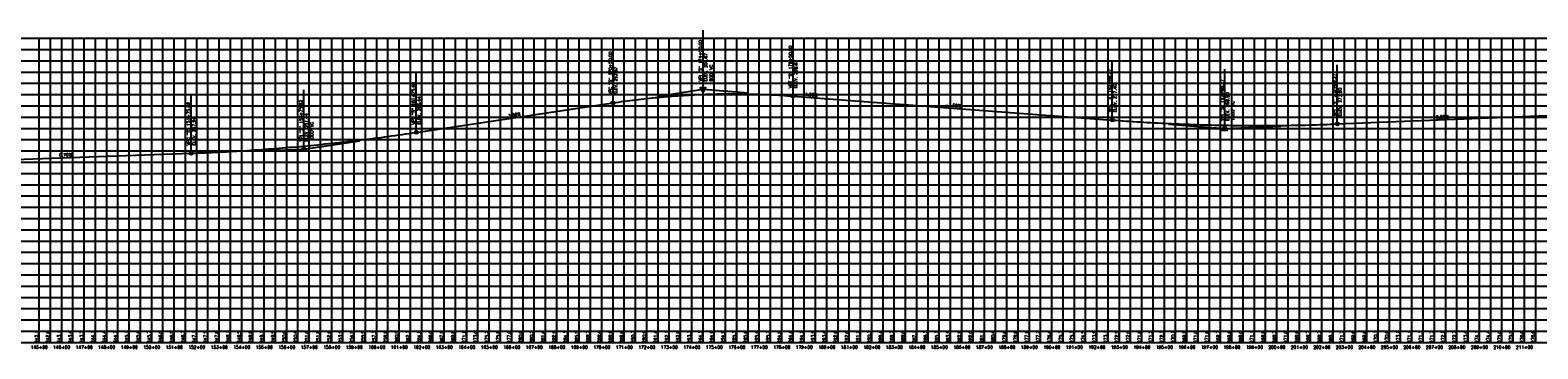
# Model space of a CAD drawing. Extents: x 114466 to 237039, y 16086 to 93345.
# Tile 9 of 81: x 151837 to 158536, y 34611 to 36025. Entities that reach past the tile are written whole.
import ezdxf
from ezdxf.enums import TextEntityAlignment as Align

# ---------------------------------------------------------------- set-up
doc = ezdxf.new("R2010")
doc.units = 0
doc.header["$LTSCALE"] = 50
doc.header["$MEASUREMENT"] = 0
doc.layers.get('0').update_dxf_attribs({"color": 1})
for name, color, linetype in [('STERL-03-PBASE', 101, 'Continuous'), ('STERL-03-PEGCT', 101, 'Continuous'), ('STERL-03-PFGC', 4, 'Continuous'), ('STERL-03-PFGCT', 3, 'Continuous'), ('Sterl-03-PFGCT-B', 3, 'Continuous'), ('STERL-03-PGRID', 251, 'Continuous'), ('STERL-03-PVGRID', 251, 'Continuous')]:
    doc.layers.add(name, color=color, linetype=linetype)
doc.styles.add('L140', font='ROMANSM.shx', dxfattribs={"height": 14})

# ---------------------------------------------------------------- blocks, each defined once
blk = doc.blocks.new('CRV_CIR')
at = {"color": 155, "const_width": 0.063, "flags": 128}
blk.add_lwpolyline([(-0.0315, 0, 1), (0.0315, 0, 1)], format="xyb", close=True, dxfattribs=at)
for radius in [0.07, 0.0187]:
    blk.add_circle((0, 0), radius)
blk = doc.blocks.new('crv_tri')
for points in [[(0.125, -0.072), (0, 0.144), (-0.125, -0.072)], [(-0.125, -0.072), (0.125, -0.072), (0, 0.144)]]:
    blk.add_hatch(color=155).paths.add_polyline_path(points)
for p, q in [((0, 0.144), (-0.125, -0.072)), ((0.125, -0.072), (0, 0.144)), ((-0.125, -0.072), (0.125, -0.072))]:
    blk.add_line(p, q)
at = {"flags": 128}
for points in [[(0, 0.144), (-0.125, -0.072), (0.125, -0.072)], [(-0.125, -0.072), (0.125, -0.072), (0, 0.144)]]:
    blk.add_lwpolyline(points, close=True, dxfattribs=at)
blk.add_circle((0, 0), 0.025)
blk.add_circle((0, 0), 0.025)
blk.add_circle((0, 0), 0.025)

msp = doc.modelspace()

# ---------------------------------------------------------------- linework, layer by layer
at = {"layer": 'STERL-03-PBASE'}
for p, q in [((137616.08245, 34689.54831), (195729.02224, 34689.54831)), ((137616.08245, 34639.54831), (195729.02224, 34639.54831)), ((151876.81245, 34639.54831), (151876.81245, 34689.54831)), ((151926.81245, 34639.54831), (151926.81245, 34689.54831)), ((151976.81245, 34639.54831), (151976.81245, 34689.54831)), ((152026.81245, 34639.54831), (152026.81245, 34689.54831)), ((152076.81245, 34639.54831), (152076.81245, 34689.54831)), ((152126.81245, 34639.54831), (152126.81245, 34689.54831)), ((152176.81245, 34639.54831), (152176.81245, 34689.54831)), ((152226.81245, 34639.54831), (152226.81245, 34689.54831)), ((152276.81245, 34639.54831), (152276.81245, 34689.54831)), ((152326.81245, 34639.54831), (152326.81245, 34689.54831)), ((152376.81245, 34639.54831), (152376.81245, 34689.54831)), ((152426.81245, 34639.54831), (152426.81245, 34689.54831)), ((152476.81245, 34639.54831), (152476.81245, 34689.54831)), ((152526.81245, 34639.54831), (152526.81245, 34689.54831)), ((152576.81245, 34639.54831), (152576.81245, 34689.54831)), ((152626.81245, 34639.54831), (152626.81245, 34689.54831)), ((152676.81245, 34639.54831), (152676.81245, 34689.54831)), ((152726.81245, 34639.54831), (152726.81245, 34689.54831)), ((152776.81245, 34639.54831), (152776.81245, 34689.54831)), ((152826.81245, 34639.54831), (152826.81245, 34689.54831)), ((152876.81245, 34639.54831), (152876.81245, 34689.54831)), ((152926.81245, 34639.54831), (152926.81245, 34689.54831)), ((152976.81245, 34639.54831), (152976.81245, 34689.54831)), ((153026.81245, 34639.54831), (153026.81245, 34689.54831)), ((153076.81245, 34639.54831), (153076.81245, 34689.54831)), ((153126.81245, 34639.54831), (153126.81245, 34689.54831)), ((153176.81245, 34639.54831), (153176.81245, 34689.54831)), ((153226.81245, 34639.54831), (153226.81245, 34689.54831)), ((153276.81245, 34639.54831), (153276.81245, 34689.54831)), ((153326.81245, 34639.54831), (153326.81245, 34689.54831)), ((153376.81245, 34639.54831), (153376.81245, 34689.54831)), ((153426.81245, 34639.54831), (153426.81245, 34689.54831)), ((153476.81245, 34639.54831), (153476.81245, 34689.54831)), ((153526.81245, 34639.54831), (153526.81245, 34689.54831)), ((153576.81245, 34639.54831), (153576.81245, 34689.54831)), ((153626.81245, 34639.54831), (153626.81245, 34689.54831)), ((153676.81245, 34639.54831), (153676.81245, 34689.54831)), ((153726.81245, 34639.54831), (153726.81245, 34689.54831)), ((153776.81245, 34639.54831), (153776.81245, 34689.54831)), ((153826.81245, 34639.54831), (153826.81245, 34689.54831)), ((153876.81245, 34639.54831), (153876.81245, 34689.54831)), ((153926.81245, 34639.54831), (153926.81245, 34689.54831)), ((153976.81245, 34639.54831), (153976.81245, 34689.54831)), ((154026.81245, 34639.54831), (154026.81245, 34689.54831)), ((154076.81245, 34639.54831), (154076.81245, 34689.54831)), ((154126.81245, 34639.54831), (154126.81245, 34689.54831)), ((154176.81245, 34639.54831), (154176.81245, 34689.54831)), ((154226.81245, 34639.54831), (154226.81245, 34689.54831)), ((154276.81245, 34639.54831), (154276.81245, 34689.54831)), ((154326.81245, 34639.54831), (154326.81245, 34689.54831)), ((154376.81245, 34639.54831), (154376.81245, 34689.54831)), ((154426.81245, 34639.54831), (154426.81245, 34689.54831)), ((154476.81245, 34639.54831), (154476.81245, 34689.54831)), ((154526.81245, 34639.54831), (154526.81245, 34689.54831)), ((154576.81245, 34639.54831), (154576.81245, 34689.54831)), ((154626.81245, 34639.54831), (154626.81245, 34689.54831)), ((154676.81245, 34639.54831), (154676.81245, 34689.54831)), ((154726.81245, 34639.54831), (154726.81245, 34689.54831)), ((154776.81245, 34639.54831), (154776.81245, 34689.54831)), ((154826.81245, 34639.54831), (154826.81245, 34689.54831)), ((154876.81245, 34639.54831), (154876.81245, 34689.54831)), ((154926.81245, 34639.54831), (154926.81245, 34689.54831)), ((154976.81245, 34639.54831), (154976.81245, 34689.54831)), ((155026.81245, 34639.54831), (155026.81245, 34689.54831)), ((155076.81245, 34639.54831), (155076.81245, 34689.54831)), ((155126.81245, 34639.54831), (155126.81245, 34689.54831)), ((155176.81245, 34639.54831), (155176.81245, 34689.54831)), ((155226.81245, 34639.54831), (155226.81245, 34689.54831)), ((155276.81245, 34639.54831), (155276.81245, 34689.54831)), ((155326.81245, 34639.54831), (155326.81245, 34689.54831)), ((155376.81245, 34639.54831), (155376.81245, 34689.54831)), ((155426.81245, 34639.54831), (155426.81245, 34689.54831)), ((155476.81245, 34639.54831), (155476.81245, 34689.54831)), ((155526.81245, 34639.54831), (155526.81245, 34689.54831)), ((155576.81245, 34639.54831), (155576.81245, 34689.54831)), ((155626.81245, 34639.54831), (155626.81245, 34689.54831)), ((155676.81245, 34639.54831), (155676.81245, 34689.54831)), ((155726.81245, 34639.54831), (155726.81245, 34689.54831)), ((155776.81245, 34639.54831), (155776.81245, 34689.54831)), ((155826.81245, 34639.54831), (155826.81245, 34689.54831)), ((155876.81245, 34639.54831), (155876.81245, 34689.54831)), ((155926.81245, 34639.54831), (155926.81245, 34689.54831)), ((155976.81245, 34639.54831), (155976.81245, 34689.54831)), ((156026.81245, 34639.54831), (156026.81245, 34689.54831)), ((156076.81245, 34639.54831), (156076.81245, 34689.54831)), ((156126.81245, 34639.54831), (156126.81245, 34689.54831)), ((156176.81245, 34639.54831), (156176.81245, 34689.54831)), ((156226.81245, 34639.54831), (156226.81245, 34689.54831)), ((156276.81245, 34639.54831), (156276.81245, 34689.54831)), ((156326.81245, 34639.54831), (156326.81245, 34689.54831)), ((156376.81245, 34639.54831), (156376.81245, 34689.54831)), ((156426.81245, 34639.54831), (156426.81245, 34689.54831)), ((156476.81245, 34639.54831), (156476.81245, 34689.54831)), ((156526.81245, 34639.54831), (156526.81245, 34689.54831)), ((156576.81245, 34639.54831), (156576.81245, 34689.54831)), ((156626.81245, 34639.54831), (156626.81245, 34689.54831)), ((156676.81245, 34639.54831), (156676.81245, 34689.54831)), ((156726.81245, 34639.54831), (156726.81245, 34689.54831)), ((156776.81245, 34639.54831), (156776.81245, 34689.54831)), ((156826.81245, 34639.54831), (156826.81245, 34689.54831)), ((156876.81245, 34639.54831), (156876.81245, 34689.54831)), ((156926.81245, 34639.54831), (156926.81245, 34689.54831)), ((156976.81245, 34639.54831), (156976.81245, 34689.54831)), ((157026.81245, 34639.54831), (157026.81245, 34689.54831)), ((157076.81245, 34639.54831), (157076.81245, 34689.54831)), ((157126.81245, 34639.54831), (157126.81245, 34689.54831)), ((157176.81245, 34639.54831), (157176.81245, 34689.54831)), ((157226.81245, 34639.54831), (157226.81245, 34689.54831)), ((157276.81245, 34639.54831), (157276.81245, 34689.54831)), ((157326.81245, 34639.54831), (157326.81245, 34689.54831)), ((157376.81245, 34639.54831), (157376.81245, 34689.54831)), ((157426.81245, 34639.54831), (157426.81245, 34689.54831)), ((157476.81245, 34639.54831), (157476.81245, 34689.54831)), ((157526.81245, 34639.54831), (157526.81245, 34689.54831)), ((157576.81245, 34639.54831), (157576.81245, 34689.54831)), ((157626.81245, 34639.54831), (157626.81245, 34689.54831)), ((157676.81245, 34639.54831), (157676.81245, 34689.54831)), ((157726.81245, 34639.54831), (157726.81245, 34689.54831)), ((157776.81245, 34639.54831), (157776.81245, 34689.54831)), ((157826.81245, 34639.54831), (157826.81245, 34689.54831)), ((157876.81245, 34639.54831), (157876.81245, 34689.54831)), ((157926.81245, 34639.54831), (157926.81245, 34689.54831)), ((157976.81245, 34639.54831), (157976.81245, 34689.54831)), ((158026.81245, 34639.54831), (158026.81245, 34689.54831)), ((158076.81245, 34639.54831), (158076.81245, 34689.54831)), ((158126.81245, 34639.54831), (158126.81245, 34689.54831)), ((158176.81245, 34639.54831), (158176.81245, 34689.54831)), ((158226.81245, 34639.54831), (158226.81245, 34689.54831)), ((158276.81245, 34639.54831), (158276.81245, 34689.54831)), ((158326.81245, 34639.54831), (158326.81245, 34689.54831)), ((158376.81245, 34639.54831), (158376.81245, 34689.54831)), ((158426.81245, 34639.54831), (158426.81245, 34689.54831)), ((158476.81245, 34639.54831), (158476.81245, 34689.54831)), ((158526.81245, 34639.54831), (158526.81245, 34689.54831))]:
    msp.add_line(p, q, dxfattribs=at)
at = {"layer": 'STERL-03-PFGC'}
for p, q in [((155226.81245, 35732.91403), (156645.08452, 35626.54363)), ((153552.43122, 35571.75685), (154426.81245, 35702.91403)), ((157645.08452, 35609.04363), (158579.04674, 35646.40212)), ((151435.63598, 35440.16902), (152552.43122, 35479.25685))]:
    msp.add_line(p, q, dxfattribs=at)
for points in [[(154426.81245, 35702.91403), (154439.31245, 35704.76706), (154451.81245, 35706.57614), (154464.31245, 35708.34128), (154476.81245, 35710.06247), (154489.31245, 35711.73972), (154501.81245, 35713.37302), (154514.31245, 35714.96237), (154526.81245, 35716.50778), (154539.31245, 35718.00925), (154551.81245, 35719.46677), (154564.31245, 35720.88034), (154576.81245, 35722.24997), (154589.31245, 35723.57565), (154601.81245, 35724.85739), (154614.31245, 35726.09518), (154626.81245, 35727.28903), (154639.31245, 35728.43893), (154651.81245, 35729.54489), (154664.31245, 35730.6069), (154676.81245, 35731.62497), (154689.31245, 35732.59909), (154701.81245, 35733.52927), (154714.31245, 35734.4155), (154726.81245, 35735.25778), (154739.31245, 35736.05612), (154751.81245, 35736.81052), (154764.31245, 35737.52097), (154776.81245, 35738.18747), (154789.31245, 35738.81003), (154801.81245, 35739.38864), (154814.31245, 35739.92331), (154826.81245, 35740.41403), (154839.31245, 35740.86081), (154851.81245, 35741.26364), (154864.31245, 35741.62253), (154876.81245, 35741.93747), (154889.31245, 35742.20847), (154901.81245, 35742.43552), (154914.31245, 35742.61862), (154926.81245, 35742.75778), (154939.31245, 35742.853), (154951.81245, 35742.90427), (154964.31245, 35742.91159), (154976.81245, 35742.87497), (154989.31245, 35742.7944), (155001.81245, 35742.66989), (155014.31245, 35742.50143), (155026.81245, 35742.28903), (155039.31245, 35742.03268), (155051.81245, 35741.73239), (155064.31245, 35741.38815), (155076.81245, 35740.99997), (155089.31245, 35740.56784), (155101.81245, 35740.09177), (155114.31245, 35739.57175), (155126.81245, 35739.00778), (155139.31245, 35738.39987), (155151.81245, 35737.74802), (155164.31245, 35737.05222), (155176.81245, 35736.31247), (155189.31245, 35735.52878), (155201.81245, 35734.70114), (155214.31245, 35733.82956), (155226.81245, 35732.91403)], [(156645.08452, 35626.54363), (156660.70952, 35625.38579), (156676.33452, 35624.25603), (156691.95952, 35623.15434), (156707.58452, 35622.08074), (156723.20952, 35621.0352), (156738.83452, 35620.01775), (156754.45952, 35619.02837), (156770.08452, 35618.06706), (156785.70952, 35617.13384), (156801.33452, 35616.22869), (156816.95952, 35615.35161), (156832.58452, 35614.50261), (156848.20952, 35613.68169), (156863.83452, 35612.88884), (156879.45952, 35612.12407), (156895.08452, 35611.38738), (156910.70952, 35610.67876), (156926.33452, 35609.99822), (156941.95952, 35609.34575), (156957.58452, 35608.72136), (156973.20952, 35608.12505), (156988.83452, 35607.55681), (157004.45952, 35607.01665), (157020.08452, 35606.50456), (157035.70952, 35606.02056), (157051.33452, 35605.56462), (157066.95952, 35605.13677), (157082.58452, 35604.73699), (157098.20952, 35604.36528), (157113.83452, 35604.02165), (157129.45952, 35603.7061), (157145.08452, 35603.41863), (157160.70952, 35603.15923), (157176.33452, 35602.9279), (157191.95952, 35602.72466), (157207.58452, 35602.54949), (157223.20952, 35602.40239), (157238.83452, 35602.28337), (157254.45952, 35602.19243), (157270.08452, 35602.12956), (157285.70952, 35602.09477), (157301.33452, 35602.08806), (157316.95952, 35602.10942), (157332.58452, 35602.15886), (157348.20952, 35602.23638), (157363.83452, 35602.34197), (157379.45952, 35602.47563), (157395.08452, 35602.63738), (157410.70952, 35602.8272), (157426.33452, 35603.04509), (157441.95952, 35603.29106), (157457.58452, 35603.56511), (157473.20952, 35603.86724), (157488.83452, 35604.19744), (157504.45952, 35604.55571), (157520.08452, 35604.94206), (157535.70952, 35605.35649), (157551.33452, 35605.799), (157566.95952, 35606.26958), (157582.58452, 35606.76824), (157598.20952, 35607.29497), (157613.83452, 35607.84978), (157629.45952, 35608.43267), (157645.08452, 35609.04363)], [(152552.43122, 35479.25685), (152568.05622, 35479.81776), (152583.68122, 35480.40675), (152599.30622, 35481.02382), (152614.93122, 35481.66896), (152630.55622, 35482.34218), (152646.18122, 35483.04347), (152661.80622, 35483.77284), (152677.43122, 35484.53029), (152693.05622, 35485.31581), (152708.68122, 35486.12941), (152724.30622, 35486.97108), (152739.93122, 35487.84083), (152755.55622, 35488.73866), (152771.18122, 35489.66456), (152786.80622, 35490.61854), (152802.43122, 35491.6006), (152818.05622, 35492.61073), (152833.68122, 35493.64894), (152849.30622, 35494.71522), (152864.93122, 35495.80958), (152880.55622, 35496.93202), (152896.18122, 35498.08253), (152911.80622, 35499.26112), (152927.43122, 35500.46779), (152943.05622, 35501.70253), (152958.68122, 35502.96534), (152974.30622, 35504.25624), (152989.93122, 35505.57521), (153005.55622, 35506.92225), (153021.18122, 35508.29738), (153036.80622, 35509.70057), (153052.43122, 35511.13185), (153068.05622, 35512.5912), (153083.68122, 35514.07863), (153099.30622, 35515.59413), (153114.93122, 35517.13771), (153130.55622, 35518.70936), (153146.18122, 35520.30909), (153161.80622, 35521.9369), (153177.43122, 35523.59279), (153193.05622, 35525.27675), (153208.68122, 35526.98878), (153224.30622, 35528.72889), (153239.93122, 35530.49708), (153255.55622, 35532.29335), (153271.18122, 35534.11769), (153286.80622, 35535.97011), (153302.43122, 35537.8506), (153318.05622, 35539.75917), (153333.68122, 35541.69581), (153349.30622, 35543.66054), (153364.93122, 35545.65333), (153380.55622, 35547.67421), (153396.18122, 35549.72316), (153411.80622, 35551.80018), (153427.43122, 35553.90529), (153443.05622, 35556.03846), (153458.68122, 35558.19972), (153474.30622, 35560.38905), (153489.93122, 35562.60646), (153505.55622, 35564.85194), (153521.18122, 35567.1255), (153536.80622, 35569.42714), (153552.43122, 35571.75685)]]:
    msp.add_lwpolyline(points, dxfattribs=at)
at = {"layer": 'STERL-03-PFGCT'}
for p, q in [((154826.81245, 35762.91403), (154826.81245, 36025.32908)), ((155226.81245, 35732.91403), (155226.81245, 35992.98844)), ((154426.81245, 35702.91403), (154426.81245, 35966.22367)), ((156645.08452, 35626.54363), (156645.08452, 35889.71029)), ((157145.08452, 35589.04363), (157145.08452, 35852.21029)), ((157645.08452, 35609.04363), (157645.08452, 35872.21029)), ((153552.43122, 35571.75685), (153552.43122, 35834.92351)), ((152552.43122, 35479.25685), (152552.43122, 35742.42351)), ((153052.43122, 35496.75685), (153052.43122, 35759.92351))]:
    msp.add_line(p, q, dxfattribs=at)
at = {"layer": 'Sterl-03-PFGCT-B'}
for p, q in [((154626.81245, 35732.91403), (154826.81245, 35762.91403)), ((154826.81245, 35762.91403), (155026.81245, 35747.91403)), ((156895.08452, 35607.79363), (157145.08452, 35589.04363)), ((157145.08452, 35589.04363), (157395.08452, 35599.04363)), ((153052.43122, 35496.75685), (153302.43122, 35534.25685)), ((152802.43122, 35488.00685), (153052.43122, 35496.75685))]:
    msp.add_line(p, q, dxfattribs=at)
at = {"layer": 'STERL-03-PGRID'}
for p, q in [((137616.08245, 35989.54831), (195729.02224, 35989.54831)), ((151876.81245, 34689.54831), (151876.81245, 35989.54831)), ((151926.81245, 34689.54831), (151926.81245, 35989.54831)), ((151976.81245, 34689.54831), (151976.81245, 35989.54831)), ((152026.81245, 34689.54831), (152026.81245, 35989.54831)), ((152076.81245, 34689.54831), (152076.81245, 35989.54831)), ((152126.81245, 34689.54831), (152126.81245, 35989.54831)), ((152176.81245, 34689.54831), (152176.81245, 35989.54831)), ((152226.81245, 34689.54831), (152226.81245, 35989.54831)), ((152276.81245, 34689.54831), (152276.81245, 35989.54831)), ((152326.81245, 34689.54831), (152326.81245, 35989.54831)), ((152376.81245, 34689.54831), (152376.81245, 35989.54831)), ((152426.81245, 34689.54831), (152426.81245, 35989.54831)), ((152476.81245, 34689.54831), (152476.81245, 35989.54831)), ((152526.81245, 34689.54831), (152526.81245, 35989.54831)), ((152576.81245, 34689.54831), (152576.81245, 35989.54831)), ((152626.81245, 34689.54831), (152626.81245, 35989.54831)), ((152676.81245, 34689.54831), (152676.81245, 35989.54831)), ((152726.81245, 34689.54831), (152726.81245, 35989.54831)), ((152776.81245, 34689.54831), (152776.81245, 35989.54831)), ((152826.81245, 34689.54831), (152826.81245, 35989.54831)), ((152876.81245, 34689.54831), (152876.81245, 35989.54831)), ((152926.81245, 34689.54831), (152926.81245, 35989.54831)), ((152976.81245, 34689.54831), (152976.81245, 35989.54831)), ((153026.81245, 34689.54831), (153026.81245, 35989.54831)), ((153076.81245, 34689.54831), (153076.81245, 35989.54831)), ((153126.81245, 34689.54831), (153126.81245, 35989.54831)), ((153176.81245, 34689.54831), (153176.81245, 35989.54831)), ((153226.81245, 34689.54831), (153226.81245, 35989.54831)), ((153276.81245, 34689.54831), (153276.81245, 35989.54831)), ((153326.81245, 34689.54831), (153326.81245, 35989.54831)), ((153376.81245, 34689.54831), (153376.81245, 35989.54831)), ((153426.81245, 34689.54831), (153426.81245, 35989.54831)), ((153476.81245, 34689.54831), (153476.81245, 35989.54831)), ((153526.81245, 34689.54831), (153526.81245, 35989.54831)), ((153576.81245, 34689.54831), (153576.81245, 35989.54831)), ((153626.81245, 34689.54831), (153626.81245, 35989.54831)), ((153676.81245, 34689.54831), (153676.81245, 35989.54831)), ((153726.81245, 34689.54831), (153726.81245, 35989.54831)), ((153776.81245, 34689.54831), (153776.81245, 35989.54831)), ((153826.81245, 34689.54831), (153826.81245, 35989.54831)), ((153876.81245, 34689.54831), (153876.81245, 35989.54831)), ((153926.81245, 34689.54831), (153926.81245, 35989.54831)), ((153976.81245, 34689.54831), (153976.81245, 35989.54831)), ((154026.81245, 34689.54831), (154026.81245, 35989.54831)), ((154076.81245, 34689.54831), (154076.81245, 35989.54831)), ((154126.81245, 34689.54831), (154126.81245, 35989.54831)), ((154176.81245, 34689.54831), (154176.81245, 35989.54831)), ((154226.81245, 34689.54831), (154226.81245, 35989.54831)), ((154276.81245, 34689.54831), (154276.81245, 35989.54831)), ((154326.81245, 34689.54831), (154326.81245, 35989.54831)), ((154376.81245, 34689.54831), (154376.81245, 35989.54831)), ((154426.81245, 34689.54831), (154426.81245, 35989.54831)), ((154476.81245, 34689.54831), (154476.81245, 35989.54831)), ((154526.81245, 34689.54831), (154526.81245, 35989.54831)), ((154576.81245, 34689.54831), (154576.81245, 35989.54831)), ((154626.81245, 34689.54831), (154626.81245, 35989.54831)), ((154676.81245, 34689.54831), (154676.81245, 35989.54831)), ((154726.81245, 34689.54831), (154726.81245, 35989.54831)), ((154776.81245, 34689.54831), (154776.81245, 35989.54831)), ((154826.81245, 34689.54831), (154826.81245, 35989.54831)), ((154876.81245, 34689.54831), (154876.81245, 35989.54831)), ((154926.81245, 34689.54831), (154926.81245, 35989.54831)), ((154976.81245, 34689.54831), (154976.81245, 35989.54831)), ((155026.81245, 34689.54831), (155026.81245, 35989.54831)), ((155076.81245, 34689.54831), (155076.81245, 35989.54831)), ((155126.81245, 34689.54831), (155126.81245, 35989.54831)), ((155176.81245, 34689.54831), (155176.81245, 35989.54831)), ((155226.81245, 34689.54831), (155226.81245, 35989.54831)), ((155276.81245, 34689.54831), (155276.81245, 35989.54831)), ((155326.81245, 34689.54831), (155326.81245, 35989.54831)), ((155376.81245, 34689.54831), (155376.81245, 35989.54831)), ((155426.81245, 34689.54831), (155426.81245, 35989.54831)), ((155476.81245, 34689.54831), (155476.81245, 35989.54831)), ((155526.81245, 34689.54831), (155526.81245, 35989.54831)), ((155576.81245, 34689.54831), (155576.81245, 35989.54831)), ((155626.81245, 34689.54831), (155626.81245, 35989.54831)), ((155676.81245, 34689.54831), (155676.81245, 35989.54831)), ((155726.81245, 34689.54831), (155726.81245, 35989.54831)), ((155776.81245, 34689.54831), (155776.81245, 35989.54831)), ((155826.81245, 34689.54831), (155826.81245, 35989.54831)), ((155876.81245, 34689.54831), (155876.81245, 35989.54831)), ((155926.81245, 34689.54831), (155926.81245, 35989.54831)), ((155976.81245, 34689.54831), (155976.81245, 35989.54831)), ((156026.81245, 34689.54831), (156026.81245, 35989.54831)), ((156076.81245, 34689.54831), (156076.81245, 35989.54831)), ((156126.81245, 34689.54831), (156126.81245, 35989.54831)), ((156176.81245, 34689.54831), (156176.81245, 35989.54831)), ((156226.81245, 34689.54831), (156226.81245, 35989.54831)), ((156276.81245, 34689.54831), (156276.81245, 35989.54831)), ((156326.81245, 34689.54831), (156326.81245, 35989.54831)), ((156376.81245, 34689.54831), (156376.81245, 35989.54831)), ((156426.81245, 34689.54831), (156426.81245, 35989.54831)), ((156476.81245, 34689.54831), (156476.81245, 35989.54831)), ((156526.81245, 34689.54831), (156526.81245, 35989.54831)), ((156576.81245, 34689.54831), (156576.81245, 35989.54831)), ((156626.81245, 34689.54831), (156626.81245, 35989.54831)), ((156676.81245, 34689.54831), (156676.81245, 35989.54831)), ((156726.81245, 34689.54831), (156726.81245, 35989.54831)), ((156776.81245, 34689.54831), (156776.81245, 35989.54831)), ((156826.81245, 34689.54831), (156826.81245, 35989.54831)), ((156876.81245, 34689.54831), (156876.81245, 35989.54831)), ((156926.81245, 34689.54831), (156926.81245, 35989.54831)), ((156976.81245, 34689.54831), (156976.81245, 35989.54831)), ((157026.81245, 34689.54831), (157026.81245, 35989.54831)), ((157076.81245, 34689.54831), (157076.81245, 35989.54831)), ((157126.81245, 34689.54831), (157126.81245, 35989.54831)), ((157176.81245, 34689.54831), (157176.81245, 35989.54831)), ((157226.81245, 34689.54831), (157226.81245, 35989.54831)), ((157276.81245, 34689.54831), (157276.81245, 35989.54831)), ((157326.81245, 34689.54831), (157326.81245, 35989.54831)), ((157376.81245, 34689.54831), (157376.81245, 35989.54831)), ((157426.81245, 34689.54831), (157426.81245, 35989.54831)), ((157476.81245, 34689.54831), (157476.81245, 35989.54831)), ((157526.81245, 34689.54831), (157526.81245, 35989.54831)), ((157576.81245, 34689.54831), (157576.81245, 35989.54831)), ((157626.81245, 34689.54831), (157626.81245, 35989.54831)), ((157676.81245, 34689.54831), (157676.81245, 35989.54831)), ((157726.81245, 34689.54831), (157726.81245, 35989.54831)), ((157776.81245, 34689.54831), (157776.81245, 35989.54831)), ((157826.81245, 34689.54831), (157826.81245, 35989.54831)), ((157876.81245, 34689.54831), (157876.81245, 35989.54831)), ((157926.81245, 34689.54831), (157926.81245, 35989.54831)), ((157976.81245, 34689.54831), (157976.81245, 35989.54831)), ((158026.81245, 34689.54831), (158026.81245, 35989.54831)), ((158076.81245, 34689.54831), (158076.81245, 35989.54831)), ((158126.81245, 34689.54831), (158126.81245, 35989.54831)), ((158176.81245, 34689.54831), (158176.81245, 35989.54831)), ((158226.81245, 34689.54831), (158226.81245, 35989.54831)), ((158276.81245, 34689.54831), (158276.81245, 35989.54831)), ((158326.81245, 34689.54831), (158326.81245, 35989.54831)), ((158376.81245, 34689.54831), (158376.81245, 35989.54831)), ((158426.81245, 34689.54831), (158426.81245, 35989.54831)), ((158476.81245, 34689.54831), (158476.81245, 35989.54831)), ((158526.81245, 34689.54831), (158526.81245, 35989.54831)), ((137616.08245, 35939.54831), (195729.02224, 35939.54831)), ((137616.08245, 35889.54831), (195729.02224, 35889.54831)), ((137616.08245, 35839.54831), (195729.02224, 35839.54831)), ((137616.08245, 35789.54831), (195729.02224, 35789.54831)), ((137616.08245, 35739.54831), (195729.02224, 35739.54831)), ((137616.08245, 35689.54831), (195729.02224, 35689.54831)), ((137616.08245, 35639.54831), (195729.02224, 35639.54831)), ((137616.08245, 35589.54831), (195729.02224, 35589.54831)), ((137616.08245, 35539.54831), (195729.02224, 35539.54831)), ((137616.08245, 35489.54831), (195729.02224, 35489.54831)), ((137616.08245, 35439.54831), (195729.02224, 35439.54831)), ((137616.08245, 35389.54831), (195729.02224, 35389.54831)), ((137616.08245, 35339.54831), (195729.02224, 35339.54831)), ((137616.08245, 35289.54831), (195729.02224, 35289.54831)), ((137616.08245, 35239.54831), (195729.02224, 35239.54831)), ((137616.08245, 35189.54831), (195729.02224, 35189.54831)), ((137616.08245, 35139.54831), (195729.02224, 35139.54831)), ((137616.08245, 35089.54831), (195729.02224, 35089.54831)), ((137616.08245, 35039.54831), (195729.02224, 35039.54831)), ((137616.08245, 34989.54831), (195729.02224, 34989.54831)), ((137616.08245, 34939.54831), (195729.02224, 34939.54831)), ((137616.08245, 34889.54831), (195729.02224, 34889.54831)), ((137616.08245, 34839.54831), (195729.02224, 34839.54831)), ((137616.08245, 34789.54831), (195729.02224, 34789.54831)), ((137616.08245, 34739.54831), (195729.02224, 34739.54831))]:
    msp.add_line(p, q, dxfattribs=at)
at = {"layer": 'STERL-03-PVGRID'}
for p, q in [((154826.81245, 34689.54831), (154826.81245, 35710.86729)), ((154876.81245, 34689.54831), (154876.81245, 35713.97903)), ((154926.81245, 34689.54831), (154926.81245, 35714.04453)), ((154976.81245, 34689.54831), (154976.81245, 35715.83633)), ((155026.81245, 34689.54831), (155026.81245, 35717.47599)), ((155076.81245, 34689.54831), (155076.81245, 35716.49036)), ((155126.81245, 34689.54831), (155126.81245, 35715.45865)), ((155176.81245, 34689.54831), (155176.81245, 35713.65495)), ((155226.81245, 34689.54831), (155226.81245, 35711.64857)), ((155276.81245, 34689.54831), (155276.81245, 35710.3155)), ((154026.81245, 34689.54831), (154026.81245, 35642.38611)), ((154126.81245, 34689.54831), (154126.81245, 35646.72516)), ((154176.81245, 34689.54831), (154176.81245, 35654.07965)), ((154226.81245, 34689.54831), (154226.81245, 35661.0962)), ((154276.81245, 34689.54831), (154276.81245, 35667.03296)), ((154326.81245, 34689.54831), (154326.81245, 35682.85717)), ((154376.81245, 34689.54831), (154376.81245, 35681.32693)), ((154426.81245, 34689.54831), (154426.81245, 35683.99734)), ((154476.81245, 34689.54831), (154476.81245, 35687.38027)), ((154526.81245, 34689.54831), (154526.81245, 35690.98509)), ((154576.81245, 34689.54831), (154576.81245, 35693.93641)), ((154626.81245, 34689.54831), (154626.81245, 35696.70647)), ((154676.81245, 34689.54831), (154676.81245, 35699.93295)), ((154726.81245, 34689.54831), (154726.81245, 35703.31466)), ((154776.81245, 34689.54831), (154776.81245, 35706.14182)), ((155326.81245, 34689.54831), (155326.81245, 35709.12949)), ((155376.81245, 34689.54831), (155376.81245, 35706.64448)), ((155426.81245, 34689.54831), (155426.81245, 35702.41681)), ((155476.81245, 34689.54831), (155476.81245, 35699.5148)), ((155526.81245, 34689.54831), (155526.81245, 35695.46333)), ((155576.81245, 34689.54831), (155576.81245, 35691.02167)), ((155626.81245, 34689.54831), (155626.81245, 35686.4941)), ((155676.81245, 34689.54831), (155676.81245, 35683.14824)), ((155726.81245, 34689.54831), (155726.81245, 35679.45553)), ((155776.81245, 34689.54831), (155776.81245, 35674.9904)), ((155826.81245, 34689.54831), (155826.81245, 35671.0612)), ((155876.81245, 34689.54831), (155876.81245, 35665.80691)), ((155926.81245, 34689.54831), (155926.81245, 35659.2766)), ((155976.81245, 34689.54831), (155976.81245, 35653.96118)), ((156026.81245, 34689.54831), (156026.81245, 35649.30945)), ((156076.81245, 34689.54831), (156076.81245, 35645.21505)), ((153676.81245, 34689.54831), (153676.81245, 35579.19086)), ((153726.81245, 34689.54831), (153726.81245, 35587.51249)), ((153776.81245, 34689.54831), (153776.81245, 35595.35002)), ((153826.81245, 34689.54831), (153826.81245, 35604.76253)), ((153876.81245, 34689.54831), (153876.81245, 35615.57392)), ((153926.81245, 34689.54831), (153926.81245, 35618.38284)), ((153976.81245, 34689.54831), (153976.81245, 35624.71247)), ((154076.81245, 34689.54831), (154076.81245, 35640.34608)), ((156126.81245, 34689.54831), (156126.81245, 35641.42387)), ((156176.81245, 34689.54831), (156176.81245, 35637.4468)), ((156226.81245, 34689.54831), (156226.81245, 35633.56757)), ((156276.81245, 34689.54831), (156276.81245, 35629.29628)), ((156326.81245, 34689.54831), (156326.81245, 35625.79489)), ((156376.81245, 34689.54831), (156376.81245, 35621.75515)), ((156426.81245, 34689.54831), (156426.81245, 35617.96443)), ((156476.81245, 34689.54831), (156476.81245, 35615.97471)), ((156526.81245, 34689.54831), (156526.81245, 35612.00953)), ((156576.81245, 34689.54831), (156576.81245, 35609.22143)), ((156626.81245, 34689.54831), (156626.81245, 35604.9594)), ((156676.81245, 34689.54831), (156676.81245, 35601.8069)), ((156726.81245, 34689.54831), (156726.81245, 35599.4966)), ((156776.81245, 34689.54831), (156776.81245, 35597.37582)), ((156826.81245, 34689.54831), (156826.81245, 35595.4198)), ((156876.81245, 34689.54831), (156876.81245, 35600.85762)), ((156926.81245, 34689.54831), (156926.81245, 35590.73286)), ((156976.81245, 34689.54831), (156976.81245, 35589.15857)), ((157026.81245, 34689.54831), (157026.81245, 35594.52036)), ((157076.81245, 34689.54831), (157076.81245, 35597.45838)), ((157126.81245, 34689.54831), (157126.81245, 35587.84513)), ((157176.81245, 34689.54831), (157176.81245, 35587.70577)), ((157226.81245, 34689.54831), (157226.81245, 35584.77202)), ((157276.81245, 34689.54831), (157276.81245, 35595.27352)), ((157326.81245, 34689.54831), (157326.81245, 35583.52769)), ((157376.81245, 34689.54831), (157376.81245, 35583.11284)), ((157426.81245, 34689.54831), (157426.81245, 35594.64608)), ((157476.81245, 34689.54831), (157476.81245, 35582.71672)), ((157526.81245, 34689.54831), (157526.81245, 35582.94967)), ((157576.81245, 34689.54831), (157576.81245, 35583.14842)), ((157626.81245, 34689.54831), (157626.81245, 35584.98679)), ((157676.81245, 34689.54831), (157676.81245, 35597.94053)), ((157726.81245, 34689.54831), (157726.81245, 35587.58836)), ((157776.81245, 34689.54831), (157776.81245, 35587.61024)), ((157826.81245, 34689.54831), (157826.81245, 35589.82453)), ((157876.81245, 34689.54831), (157876.81245, 35592.5792)), ((157926.81245, 34689.54831), (157926.81245, 35605.67173)), ((157976.81245, 34689.54831), (157976.81245, 35595.27557)), ((158026.81245, 34689.54831), (158026.81245, 35596.04056)), ((158076.81245, 34689.54831), (158076.81245, 35598.20324)), ((158126.81245, 34689.54831), (158126.81245, 35600.33719)), ((158176.81245, 34689.54831), (158176.81245, 35603.23759)), ((158226.81245, 34689.54831), (158226.81245, 35606.78066)), ((158276.81245, 34689.54831), (158276.81245, 35610.01036)), ((158326.81245, 34689.54831), (158326.81245, 35611.4089)), ((158376.81245, 34689.54831), (158376.81245, 35614.64789)), ((158426.81245, 34689.54831), (158426.81245, 35616.90225)), ((158476.81245, 34689.54831), (158476.81245, 35619.78293)), ((158526.81245, 34689.54831), (158526.81245, 35622.55961)), ((153276.81245, 34689.54831), (153276.81245, 35512.24462)), ((153326.81245, 34689.54831), (153326.81245, 35519.07205)), ((153376.81245, 34689.54831), (153376.81245, 35526.27941)), ((153426.81245, 34689.54831), (153426.81245, 35533.76387)), ((153476.81245, 34689.54831), (153476.81245, 35542.08359)), ((153526.81245, 34689.54831), (153526.81245, 35550.89744)), ((153576.81245, 34689.54831), (153576.81245, 35560.30355)), ((153626.81245, 34689.54831), (153626.81245, 35569.57204)), ((151876.81245, 34689.54831), (151876.81245, 35450.24206)), ((151926.81245, 34689.54831), (151926.81245, 35452.31757)), ((151976.81245, 34689.54831), (151976.81245, 35454.85076)), ((152026.81245, 34689.54831), (152026.81245, 35456.52674)), ((152076.81245, 34689.54831), (152076.81245, 35458.22668)), ((152126.81245, 34689.54831), (152126.81245, 35459.87108)), ((152176.81245, 34689.54831), (152176.81245, 35461.61584)), ((152226.81245, 34689.54831), (152226.81245, 35463.05658)), ((152276.81245, 34689.54831), (152276.81245, 35465.16962)), ((152326.81245, 34689.54831), (152326.81245, 35466.75718)), ((152376.81245, 34689.54831), (152376.81245, 35468.08775)), ((152426.81245, 34689.54831), (152426.81245, 35469.75475)), ((152476.81245, 34689.54831), (152476.81245, 35471.96104)), ((152526.81245, 34689.54831), (152526.81245, 35473.24821)), ((152576.81245, 34689.54831), (152576.81245, 35475.27587)), ((152626.81245, 34689.54831), (152626.81245, 35476.96924)), ((152676.81245, 34689.54831), (152676.81245, 35478.45001)), ((152726.81245, 34689.54831), (152726.81245, 35479.82075)), ((152776.81245, 34689.54831), (152776.81245, 35481.83233)), ((152826.81245, 34689.54831), (152826.81245, 35483.51905)), ((152876.81245, 34689.54831), (152876.81245, 35485.14102)), ((152926.81245, 34689.54831), (152926.81245, 35486.99083)), ((152976.81245, 34689.54831), (152976.81245, 35489.36202)), ((153026.81245, 34689.54831), (153026.81245, 35491.67294)), ((153076.81245, 34689.54831), (153076.81245, 35494.62712)), ((153126.81245, 34689.54831), (153126.81245, 35498.36983)), ((153176.81245, 34689.54831), (153176.81245, 35502.50754)), ((153226.81245, 34689.54831), (153226.81245, 35506.91537))]:
    msp.add_line(p, q, dxfattribs=at)

# ---------------------------------------------------------------- block references
at = {"layer": 'Sterl-03-PFGCT-B', "xscale": 100, "yscale": 100, "zscale": 100}
for name, p in [('CRV_CIR', (154426.81245, 35702.91403)), ('CRV_CIR', (155226.81245, 35732.91403)), ('CRV_CIR', (153552.43122, 35571.75685)), ('CRV_CIR', (156645.08452, 35626.54363)), ('crv_tri', (157145.08452, 35589.04363)), ('CRV_CIR', (157645.08452, 35609.04363)), ('crv_tri', (153052.43122, 35496.75685)), ('CRV_CIR', (152552.43122, 35479.25685))]:
    msp.add_blockref(name, p, dxfattribs=at)
at = {"layer": 'Sterl-03-PFGCT-B', "xscale": 100, "yscale": 100, "zscale": 100, "rotation": 180}
msp.add_blockref('crv_tri', (154826.81245, 35762.91403), dxfattribs=at)

# ---------------------------------------------------------------- texts
at = {"layer": 'STERL-03-PEGCT', "style": 'L140'}
for s, p in [('242.1', (151876.81245, 34664.54831)), ('242.6', (151926.81245, 34664.54831)), ('243.1', (151976.81245, 34664.54831)), ('243.4', (152026.81245, 34664.54831)), ('243.7', (152076.81245, 34664.54831)), ('244.1', (152126.81245, 34664.54831)), ('244.4', (152176.81245, 34664.54831)), ('244.7', (152226.81245, 34664.54831)), ('245.1', (152276.81245, 34664.54831)), ('245.4', (152326.81245, 34664.54831)), ('245.7', (152376.81245, 34664.54831)), ('246.0', (152426.81245, 34664.54831)), ('246.5', (152476.81245, 34664.54831)), ('246.7', (152526.81245, 34664.54831)), ('247.1', (152576.81245, 34664.54831)), ('247.5', (152626.81245, 34664.54831)), ('247.8', (152676.81245, 34664.54831)), ('248.1', (152726.81245, 34664.54831)), ('248.5', (152776.81245, 34664.54831)), ('248.8', (152826.81245, 34664.54831)), ('249.1', (152876.81245, 34664.54831)), ('249.5', (152926.81245, 34664.54831)), ('250.0', (152976.81245, 34664.54831)), ('250.4', (153026.81245, 34664.54831)), ('251.0', (153076.81245, 34664.54831)), ('251.8', (153126.81245, 34664.54831)), ('252.6', (153176.81245, 34664.54831)), ('253.5', (153226.81245, 34664.54831)), ('254.5', (153276.81245, 34664.54831)), ('255.9', (153326.81245, 34664.54831)), ('257.3', (153376.81245, 34664.54831)), ('258.8', (153426.81245, 34664.54831)), ('260.5', (153476.81245, 34664.54831)), ('262.3', (153526.81245, 34664.54831)), ('264.2', (153576.81245, 34664.54831)), ('266.0', (153626.81245, 34664.54831)), ('267.9', (153676.81245, 34664.54831)), ('269.6', (153726.81245, 34664.54831)), ('271.2', (153776.81245, 34664.54831)), ('273.0', (153826.81245, 34664.54831)), ('275.2', (153876.81245, 34664.54831)), ('275.8', (153926.81245, 34664.54831)), ('277.0', (153976.81245, 34664.54831)), ('280.6', (154026.81245, 34664.54831)), ('280.2', (154076.81245, 34664.54831)), ('281.4', (154126.81245, 34664.54831)), ('282.9', (154176.81245, 34664.54831)), ('284.3', (154226.81245, 34664.54831)), ('285.5', (154276.81245, 34664.54831)), ('288.7', (154326.81245, 34664.54831)), ('288.4', (154376.81245, 34664.54831)), ('288.9', (154426.81245, 34664.54831)), ('289.6', (154476.81245, 34664.54831)), ('290.3', (154526.81245, 34664.54831)), ('290.9', (154576.81245, 34664.54831)), ('291.4', (154626.81245, 34664.54831)), ('292.1', (154676.81245, 34664.54831)), ('292.8', (154726.81245, 34664.54831)), ('293.3', (154776.81245, 34664.54831)), ('294.3', (154826.81245, 34664.54831)), ('294.9', (154876.81245, 34664.54831)), ('294.9', (154926.81245, 34664.54831)), ('295.3', (154976.81245, 34664.54831)), ('295.6', (155026.81245, 34664.54831)), ('295.4', (155076.81245, 34664.54831)), ('295.2', (155126.81245, 34664.54831)), ('294.8', (155176.81245, 34664.54831)), ('294.4', (155226.81245, 34664.54831)), ('294.2', (155276.81245, 34664.54831)), ('293.9', (155326.81245, 34664.54831)), ('293.4', (155376.81245, 34664.54831)), ('292.6', (155426.81245, 34664.54831)), ('292.0', (155476.81245, 34664.54831)), ('291.2', (155526.81245, 34664.54831)), ('290.3', (155576.81245, 34664.54831)), ('289.4', (155626.81245, 34664.54831)), ('288.7', (155676.81245, 34664.54831)), ('288.0', (155726.81245, 34664.54831)), ('287.1', (155776.81245, 34664.54831)), ('286.3', (155826.81245, 34664.54831)), ('285.3', (155876.81245, 34664.54831)), ('283.9', (155926.81245, 34664.54831)), ('282.9', (155976.81245, 34664.54831)), ('282.0', (156026.81245, 34664.54831)), ('281.1', (156076.81245, 34664.54831)), ('280.4', (156126.81245, 34664.54831)), ('279.6', (156176.81245, 34664.54831)), ('278.8', (156226.81245, 34664.54831)), ('277.9', (156276.81245, 34664.54831)), ('277.2', (156326.81245, 34664.54831)), ('276.4', (156376.81245, 34664.54831)), ('275.7', (156426.81245, 34664.54831)), ('275.3', (156476.81245, 34664.54831)), ('274.5', (156526.81245, 34664.54831)), ('273.9', (156576.81245, 34664.54831)), ('273.1', (156626.81245, 34664.54831)), ('272.5', (156676.81245, 34664.54831)), ('272.0', (156726.81245, 34664.54831)), ('271.6', (156776.81245, 34664.54831)), ('271.2', (156826.81245, 34664.54831)), ('272.3', (156876.81245, 34664.54831)), ('270.2', (156926.81245, 34664.54831)), ('269.9', (156976.81245, 34664.54831)), ('271.0', (157026.81245, 34664.54831)), ('271.6', (157076.81245, 34664.54831)), ('269.7', (157126.81245, 34664.54831)), ('269.6', (157176.81245, 34664.54831)), ('269.0', (157226.81245, 34664.54831)), ('271.1', (157276.81245, 34664.54831)), ('268.8', (157326.81245, 34664.54831)), ('268.7', (157376.81245, 34664.54831)), ('271.0', (157426.81245, 34664.54831)), ('268.6', (157476.81245, 34664.54831)), ('268.7', (157526.81245, 34664.54831)), ('268.7', (157576.81245, 34664.54831)), ('269.1', (157626.81245, 34664.54831)), ('271.7', (157676.81245, 34664.54831)), ('269.6', (157726.81245, 34664.54831)), ('269.6', (157776.81245, 34664.54831)), ('270.1', (157826.81245, 34664.54831)), ('270.6', (157876.81245, 34664.54831)), ('273.2', (157926.81245, 34664.54831)), ('271.1', (157976.81245, 34664.54831)), ('271.3', (158026.81245, 34664.54831)), ('271.7', (158076.81245, 34664.54831)), ('272.2', (158126.81245, 34664.54831)), ('272.7', (158176.81245, 34664.54831)), ('273.4', (158226.81245, 34664.54831)), ('274.1', (158276.81245, 34664.54831)), ('274.4', (158326.81245, 34664.54831)), ('275.0', (158376.81245, 34664.54831)), ('275.5', (158426.81245, 34664.54831)), ('276.0', (158476.81245, 34664.54831)), ('276.6', (158526.81245, 34664.54831))]:
    msp.add_text(s, height=14, rotation=90, dxfattribs=at).set_placement(p, align=Align.BOTTOM_CENTER)
for s, p in [('145+00', (151876.81245, 34618.54831)), ('146+00', (151976.81245, 34618.54831)), ('147+00', (152076.81245, 34618.54831)), ('148+00', (152176.81245, 34618.54831)), ('149+00', (152276.81245, 34618.54831)), ('150+00', (152376.81245, 34618.54831)), ('151+00', (152476.81245, 34618.54831)), ('152+00', (152576.81245, 34618.54831)), ('153+00', (152676.81245, 34618.54831)), ('154+00', (152776.81245, 34618.54831)), ('155+00', (152876.81245, 34618.54831)), ('156+00', (152976.81245, 34618.54831)), ('157+00', (153076.81245, 34618.54831)), ('158+00', (153176.81245, 34618.54831)), ('159+00', (153276.81245, 34618.54831)), ('160+00', (153376.81245, 34618.54831)), ('161+00', (153476.81245, 34618.54831)), ('162+00', (153576.81245, 34618.54831)), ('163+00', (153676.81245, 34618.54831)), ('164+00', (153776.81245, 34618.54831)), ('165+00', (153876.81245, 34618.54831)), ('166+00', (153976.81245, 34618.54831)), ('167+00', (154076.81245, 34618.54831)), ('168+00', (154176.81245, 34618.54831)), ('169+00', (154276.81245, 34618.54831)), ('170+00', (154376.81245, 34618.54831)), ('171+00', (154476.81245, 34618.54831)), ('172+00', (154576.81245, 34618.54831)), ('173+00', (154676.81245, 34618.54831)), ('174+00', (154776.81245, 34618.54831)), ('175+00', (154876.81245, 34618.54831)), ('176+00', (154976.81245, 34618.54831)), ('177+00', (155076.81245, 34618.54831)), ('178+00', (155176.81245, 34618.54831)), ('179+00', (155276.81245, 34618.54831)), ('180+00', (155376.81245, 34618.54831)), ('181+00', (155476.81245, 34618.54831)), ('182+00', (155576.81245, 34618.54831)), ('183+00', (155676.81245, 34618.54831)), ('184+00', (155776.81245, 34618.54831)), ('185+00', (155876.81245, 34618.54831)), ('186+00', (155976.81245, 34618.54831)), ('187+00', (156076.81245, 34618.54831)), ('188+00', (156176.81245, 34618.54831)), ('189+00', (156276.81245, 34618.54831)), ('190+00', (156376.81245, 34618.54831)), ('191+00', (156476.81245, 34618.54831)), ('192+00', (156576.81245, 34618.54831)), ('193+00', (156676.81245, 34618.54831)), ('194+00', (156776.81245, 34618.54831)), ('195+00', (156876.81245, 34618.54831)), ('196+00', (156976.81245, 34618.54831)), ('197+00', (157076.81245, 34618.54831)), ('198+00', (157176.81245, 34618.54831)), ('199+00', (157276.81245, 34618.54831)), ('200+00', (157376.81245, 34618.54831)), ('201+00', (157476.81245, 34618.54831)), ('202+00', (157576.81245, 34618.54831)), ('203+00', (157676.81245, 34618.54831)), ('204+00', (157776.81245, 34618.54831)), ('205+00', (157876.81245, 34618.54831)), ('206+00', (157976.81245, 34618.54831)), ('207+00', (158076.81245, 34618.54831)), ('208+00', (158176.81245, 34618.54831)), ('209+00', (158276.81245, 34618.54831)), ('210+00', (158376.81245, 34618.54831)), ('211+00', (158476.81245, 34618.54831))]:
    msp.add_text(s, height=14, dxfattribs=at).set_placement(p, align=Align.MIDDLE_CENTER)
at = {"layer": 'STERL-03-PFGCT', "style": 'L140'}
for s, p in [('VPI "S" 174+50.00', (154821.81245, 35797.91403)), ('VPT "S" 178+50.00', (155221.81245, 35767.91403)), ('VPC "S" 170+50.00', (154421.81245, 35737.91403)), ('ELEV. 292.67', (154445.81245, 35737.91403)), ('ELEV. 304.67', (154845.81245, 35797.91403)), ("800' VC", (154869.81245, 35797.91403)), ('ELEV. 298.67', (155245.81245, 35767.91403)), ('VPC "S" 192+68.27', (156640.08452, 35661.54363)), ('VPI "S" 197+68.27', (157140.08452, 35624.04363)), ('VPT "S" 202+68.27', (157640.08452, 35644.04363)), ('VPT "S" 161+75.62', (153547.43122, 35606.75685)), ('ELEV. 266.44', (153571.43122, 35606.75685)), ('ELEV. 277.40', (156664.08452, 35661.54363)), ('ELEV. 269.90', (157164.08452, 35624.04363)), ('ELEV. 273.90', (157664.08452, 35644.04363)), ('VPC "S" 151+75.62', (152547.43122, 35514.25685)), ('VPI "S" 156+75.62', (153047.43122, 35531.75685)), ('ELEV. 251.44', (153071.43122, 35531.75685)), ("1000' VC", (157188.08452, 35624.04363)), ('ELEV. 247.94', (152571.43122, 35514.25685)), ("1000' VC", (153095.43122, 35531.75685))]:
    msp.add_text(s, height=14, rotation=90, dxfattribs=at).set_placement(p)
for s, rotation, p in [('-1.50%', 355.716666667, (155299.15667, 35732.50226)), ('3.00%', 8.533333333, (153988.88013, 35642.28012)), ('-1.50%', 355.716666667, (155936.32243, 35684.71483)), ('0.80%', 2.283333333, (158111.86579, 35632.71888)), ('0.70%', 2, (151993.8587, 35464.70987))]:
    msp.add_text(s, height=14, rotation=rotation, dxfattribs=at).set_placement(p, align=Align.CENTER)

doc.saveas('drawing.dxf')
